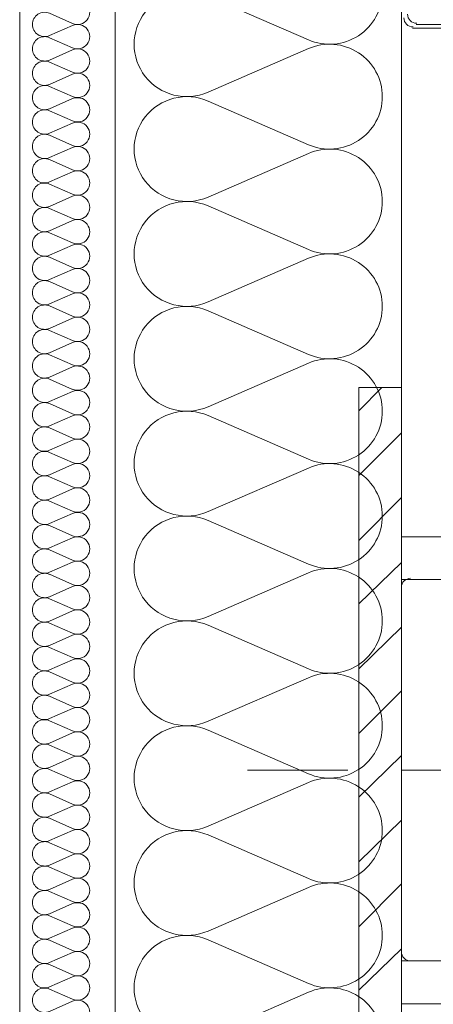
# Model space of a CAD drawing. Header units: millimetres. Extents: x 204754 to 495640, y -178579 to -98814.
# Tile 33 of 179: x 219134 to 219350, y -125476 to -124961. Entities that reach past the tile are written whole.
import ezdxf

# ---------------------------------------------------------------- set-up
doc = ezdxf.new("R2010")
doc.units = ezdxf.units.MM
doc.header["$MEASUREMENT"] = 0
doc.layers.get('0').update_dxf_attribs({"color": 252, "lineweight": 5})
for name, color, linetype, lineweight in [('Nowe_320-W Umeblowanie_Nr_pióra__103', 252, 'Continuous', 5), ('Nowe_320-W Umeblowanie_Nr_pióra__181', 252, 'Continuous', 5), ('Nowe_820-G Rysunki Obrazki_Nr_pióra__1', 252, 'Continuous', 5), ('Nowe_820-G Rysunki Obrazki_Nr_pióra__161', 252, 'Continuous', 5), ('Nowe_820-G Rysunki Obrazki_Nr_pióra__27', 252, 'Continuous', 5)]:
    doc.layers.add(name, color=color, linetype=linetype, lineweight=lineweight)

# ---------------------------------------------------------------- blocks, each defined once
blk = doc.blocks.new('podkład 20251118')
at = {"layer": 'Nowe_320-W Umeblowanie_Nr_pióra__103', "color": 252, "linetype": 'Continuous', "lineweight": 5}
for p, q in [((219232.27, -124948.22), (219284.79, -124971.04)), ((219284.79, -124975.64), (219232.27, -124998.46)), ((219232.27, -125003.07), (219284.79, -125025.89)), ((219284.79, -125030.49), (219232.27, -125053.31)), ((219232.27, -125057.92), (219284.79, -125080.74)), ((219284.79, -125085.35), (219232.27, -125108.16)), ((219232.27, -125112.77), (219284.79, -125135.59)), ((219284.79, -125140.2), (219232.27, -125163.02)), ((219232.27, -125167.63), (219284.79, -125190.44)), ((219284.79, -125195.05), (219232.27, -125217.87)), ((219232.27, -125222.48), (219284.79, -125245.3)), ((219284.79, -125249.9), (219232.27, -125272.72)), ((219232.27, -125277.33), (219284.79, -125300.15)), ((219284.79, -125304.76), (219232.27, -125327.57)), ((219232.27, -125332.18), (219284.79, -125355)), ((219284.79, -125359.61), (219232.27, -125382.43)), ((219232.27, -125387.03), (219284.79, -125409.85)), ((219284.79, -125414.46), (219232.27, -125437.28)), ((219232.27, -125441.89), (219284.79, -125464.7)), ((219284.79, -125469.31), (219232.27, -125492.13))]:
    blk.add_line(p, q, dxfattribs=at)
at = {"layer": 'Nowe_320-W Umeblowanie_Nr_pióra__103', "color": 252, "linetype": 'Continuous', "lineweight": 5, "extrusion": (0, 0, -1)}
for centre, major_axis, start_param, end_param in [((219221.17, -124973.34), (-27.65, 0), 4.299595, 8.266775), ((219295.88, -124945.91), (27.65, 0), 0, 1.98359), ((219295.88, -125000.76), (27.65, 0), 4.299596, 6.283185), ((219221.17, -125028.19), (-27.65, 0), 4.299595, 8.266775), ((219295.88, -125000.77), (27.65, 0), 0, 1.98359), ((219295.88, -125055.62), (27.65, 0), 4.299596, 6.283185), ((219221.17, -125083.04), (27.65, 0), 1.158002, 5.125182), ((219295.88, -125055.62), (27.65, 0), 0, 1.98359), ((219295.88, -125110.47), (-27.65, 0), 1.158003, 3.141593), ((219221.17, -125137.9), (-27.65, 0), 4.299595, 8.266775), ((219295.88, -125110.47), (27.65, 0), 0, 1.98359), ((219295.88, -125165.32), (-27.65, 0), 1.158003, 3.141593), ((219221.17, -125192.75), (-27.65, 0), 4.299595, 8.266775), ((219295.88, -125165.32), (27.65, 0), 0, 1.98359), ((219295.88, -125220.17), (27.65, 0), 4.299596, 6.283185), ((219221.17, -125247.6), (-27.65, 0), 4.299595, 8.266775), ((219295.88, -125220.17), (27.65, 0), 0, 1.98359), ((219295.88, -125275.02), (27.65, 0), 4.299596, 6.283185), ((219221.17, -125302.45), (27.65, 0), 1.158002, 5.125182), ((219295.88, -125275.03), (27.65, 0), 0, 1.98359), ((219295.88, -125329.88), (-27.65, 0), 1.158003, 3.141593), ((219221.17, -125357.3), (-27.65, 0), 4.299595, 8.266775), ((219295.88, -125329.88), (27.65, 0), 0, 1.98359), ((219295.88, -125384.73), (-27.65, 0), 1.158003, 3.141593), ((219221.17, -125412.16), (-27.65, 0), 4.299595, 8.266775), ((219295.88, -125384.73), (27.65, 0), 0, 1.98359), ((219295.88, -125439.58), (27.65, 0), 4.299596, 6.283185), ((219221.17, -125467.01), (-27.65, 0), 4.299595, 8.266775), ((219295.88, -125439.58), (27.65, 0), 0, 1.98359), ((219295.88, -125494.43), (27.65, 0), 4.299596, 6.283185)]:
    blk.add_ellipse(centre, major_axis=major_axis, ratio=0.991967, start_param=start_param, end_param=end_param, dxfattribs=at)
at = {"layer": 'Nowe_320-W Umeblowanie_Nr_pióra__181', "color": 252, "linetype": 'Continuous', "lineweight": 5}
for p, q in [((219161.32, -124962.45), (219149.2, -124957.14)), ((219149.2, -124968.83), (219161.32, -124963.53)), ((219161.32, -124975.22), (219149.2, -124969.91)), ((219149.2, -124981.6), (219161.32, -124976.29)), ((219161.32, -124987.98), (219149.2, -124982.67)), ((219149.2, -124994.36), (219161.32, -124989.05)), ((219161.32, -125000.74), (219149.2, -124995.43)), ((219149.2, -125007.12), (219161.32, -125001.81)), ((219161.32, -125013.5), (219149.2, -125008.19)), ((219149.2, -125019.88), (219161.32, -125014.57)), ((219161.32, -125026.26), (219149.2, -125020.96)), ((219149.2, -125032.65), (219161.32, -125027.34)), ((219161.32, -125039.03), (219149.2, -125033.72)), ((219149.2, -125045.41), (219161.32, -125040.1)), ((219161.32, -125051.79), (219149.2, -125046.48)), ((219149.2, -125058.17), (219161.32, -125052.86)), ((219161.32, -125064.55), (219149.2, -125059.24)), ((219149.2, -125070.93), (219161.32, -125065.62)), ((219161.32, -125077.31), (219149.2, -125072)), ((219149.2, -125083.69), (219161.32, -125078.38)), ((219161.32, -125090.07), (219149.2, -125084.77)), ((219149.2, -125096.46), (219161.32, -125091.15)), ((219161.32, -125102.84), (219149.2, -125097.53)), ((219149.2, -125109.22), (219161.32, -125103.91)), ((219161.32, -125115.6), (219149.2, -125110.29)), ((219149.2, -125121.98), (219161.32, -125116.67)), ((219161.32, -125128.36), (219149.2, -125123.05)), ((219149.2, -125134.74), (219161.32, -125129.43)), ((219161.32, -125141.12), (219149.2, -125135.81)), ((219149.2, -125147.5), (219161.32, -125142.2)), ((219161.32, -125153.89), (219149.2, -125148.58)), ((219149.2, -125160.27), (219161.32, -125154.96)), ((219161.32, -125166.65), (219149.2, -125161.34)), ((219149.2, -125173.03), (219161.32, -125167.72)), ((219161.32, -125179.41), (219149.2, -125174.1)), ((219149.2, -125185.79), (219161.32, -125180.48)), ((219161.32, -125192.17), (219149.2, -125186.86)), ((219149.2, -125198.55), (219161.32, -125193.24)), ((219161.32, -125204.93), (219149.2, -125199.62)), ((219149.2, -125211.31), (219161.32, -125206.01)), ((219161.32, -125217.7), (219149.2, -125212.39)), ((219149.2, -125224.08), (219161.32, -125218.77)), ((219161.32, -125230.46), (219149.2, -125225.15)), ((219149.2, -125236.84), (219161.32, -125231.53)), ((219161.32, -125243.22), (219149.2, -125237.91)), ((219149.2, -125249.6), (219161.32, -125244.29)), ((219161.32, -125255.98), (219149.2, -125250.67)), ((219149.2, -125262.36), (219161.32, -125257.05)), ((219161.32, -125268.74), (219149.2, -125263.43)), ((219149.2, -125275.13), (219161.32, -125269.82)), ((219161.32, -125281.51), (219149.2, -125276.2)), ((219149.2, -125287.89), (219161.32, -125282.58)), ((219161.32, -125294.27), (219149.2, -125288.96)), ((219149.2, -125300.65), (219161.32, -125295.34)), ((219161.32, -125307.03), (219149.2, -125301.72)), ((219149.2, -125313.41), (219161.32, -125308.1)), ((219161.32, -125319.79), (219149.2, -125314.48)), ((219149.2, -125326.17), (219161.32, -125320.86)), ((219161.32, -125332.55), (219149.2, -125327.25)), ((219149.2, -125338.94), (219161.32, -125333.63)), ((219161.32, -125345.32), (219149.2, -125340.01)), ((219149.2, -125351.7), (219161.32, -125346.39)), ((219161.32, -125358.08), (219149.2, -125352.77)), ((219149.2, -125364.46), (219161.32, -125359.15)), ((219161.32, -125370.84), (219149.2, -125365.53)), ((219149.2, -125377.22), (219161.32, -125371.91)), ((219161.32, -125383.6), (219149.2, -125378.29)), ((219149.2, -125389.98), (219161.32, -125384.67)), ((219161.32, -125396.36), (219149.2, -125391.06)), ((219149.2, -125402.75), (219161.32, -125397.44)), ((219161.32, -125409.13), (219149.2, -125403.82)), ((219149.2, -125415.51), (219161.32, -125410.2)), ((219161.32, -125421.89), (219149.2, -125416.58)), ((219149.2, -125428.27), (219161.32, -125422.96)), ((219161.32, -125434.65), (219149.2, -125429.34)), ((219149.2, -125441.03), (219161.32, -125435.72)), ((219161.32, -125447.41), (219149.2, -125442.1)), ((219149.2, -125453.79), (219161.32, -125448.49)), ((219161.32, -125460.18), (219149.2, -125454.87)), ((219149.2, -125466.56), (219161.32, -125461.25)), ((219161.32, -125472.94), (219149.2, -125467.63)), ((219149.2, -125479.32), (219161.32, -125474.01))]:
    blk.add_line(p, q, dxfattribs=at)
at = {"layer": 'Nowe_320-W Umeblowanie_Nr_pióra__181', "color": 252, "linetype": 'Continuous', "lineweight": 5, "extrusion": (0, 0, -1)}
for centre, major_axis, start_param, end_param in [((219163.88, -124956.61), (6.38, 0), 4.299595, 8.266775), ((219146.64, -124962.99), (6.38, 0), 3.141593, 5.125182), ((219163.88, -124969.37), (-6.38, 0), 1.158002, 5.125182), ((219146.64, -124962.99), (6.38, 0), 1.158004, 3.141593), ((219146.64, -124975.75), (6.38, 0), 3.141593, 5.125182), ((219146.64, -124975.75), (6.38, 0), 1.158004, 3.141593), ((219163.88, -124982.13), (6.38, 0), 4.299595, 8.266775), ((219146.64, -124988.51), (6.38, 0), 3.141593, 5.125182), ((219163.88, -124994.9), (6.38, 0), 4.299595, 8.266775), ((219146.64, -124988.51), (6.38, 0), 1.158004, 3.141593), ((219146.64, -125001.28), (6.38, 0), 3.141593, 5.125182), ((219146.64, -125001.28), (6.38, 0), 1.158004, 3.141593), ((219163.88, -125007.66), (-6.38, 0), 1.158002, 5.125182), ((219146.64, -125014.04), (6.38, 0), 3.141593, 5.125182), ((219146.64, -125014.04), (6.38, 0), 1.158004, 3.141593), ((219163.88, -125020.42), (6.38, 0), 4.299595, 8.266775), ((219146.64, -125026.8), (6.38, 0), 3.141593, 5.125182), ((219146.64, -125026.8), (6.38, 0), 1.158004, 3.141593), ((219163.88, -125033.18), (6.38, 0), 4.299595, 8.266775), ((219146.64, -125039.56), (6.38, 0), 3.141593, 5.125182), ((219146.64, -125039.56), (6.38, 0), 1.158004, 3.141593), ((219163.88, -125045.94), (-6.38, 0), 1.158002, 5.125182), ((219146.64, -125052.32), (6.38, 0), 3.141593, 5.125182), ((219146.64, -125052.32), (6.38, 0), 1.158004, 3.141593), ((219163.88, -125058.71), (6.38, 0), 4.299595, 8.266775), ((219146.64, -125065.09), (6.38, 0), 3.141593, 5.125182), ((219146.64, -125065.09), (6.38, 0), 1.158004, 3.141593), ((219163.88, -125071.47), (6.38, 0), 4.299595, 8.266775), ((219146.64, -125077.85), (6.38, 0), 3.141593, 5.125182), ((219146.64, -125077.85), (6.38, 0), 1.158004, 3.141593), ((219163.88, -125084.23), (-6.38, 0), 1.158002, 5.125182), ((219146.64, -125090.61), (6.38, 0), 3.141593, 5.125182), ((219146.64, -125090.61), (6.38, 0), 1.158004, 3.141593), ((219163.88, -125096.99), (6.38, 0), 4.299595, 8.266775), ((219146.64, -125103.37), (6.38, 0), 3.141593, 5.125182), ((219146.64, -125103.37), (6.38, 0), 1.158004, 3.141593), ((219163.88, -125109.75), (6.38, 0), 4.299595, 8.266775), ((219146.64, -125116.13), (6.38, 0), 3.141593, 5.125182), ((219146.64, -125116.14), (6.38, 0), 1.158004, 3.141593), ((219163.88, -125122.52), (-6.38, 0), 1.158002, 5.125182), ((219146.64, -125128.9), (6.38, 0), 3.141593, 5.125182), ((219146.64, -125128.9), (6.38, 0), 1.158004, 3.141593), ((219163.88, -125135.28), (6.38, 0), 4.299595, 8.266775), ((219146.64, -125141.66), (6.38, 0), 3.141593, 5.125182), ((219146.64, -125141.66), (6.38, 0), 1.158004, 3.141593), ((219163.88, -125148.04), (6.38, 0), 4.299595, 8.266775), ((219146.64, -125154.42), (6.38, 0), 3.141593, 5.125182), ((219146.64, -125154.42), (6.38, 0), 1.158004, 3.141593), ((219163.88, -125160.8), (-6.38, 0), 1.158002, 5.125182), ((219146.64, -125167.18), (6.38, 0), 3.141593, 5.125182), ((219146.64, -125167.18), (6.38, 0), 1.158004, 3.141593), ((219163.88, -125173.56), (6.38, 0), 4.299595, 8.266775), ((219146.64, -125179.95), (6.38, 0), 3.141593, 5.125182), ((219146.64, -125179.95), (6.38, 0), 1.158004, 3.141593), ((219163.88, -125186.33), (-6.38, 0), 1.158002, 5.125182), ((219146.64, -125192.71), (6.38, 0), 3.141593, 5.125182), ((219146.64, -125192.71), (6.38, 0), 1.158004, 3.141593), ((219163.88, -125199.09), (-6.38, 0), 1.158002, 5.125182), ((219146.64, -125205.47), (6.38, 0), 3.141593, 5.125182), ((219163.88, -125211.85), (6.38, 0), 4.299595, 8.266775), ((219146.64, -125205.47), (6.38, 0), 1.158004, 3.141593), ((219146.64, -125218.23), (6.38, 0), 3.141593, 5.125182), ((219146.64, -125218.23), (-6.38, 0), 4.299596, 6.283185), ((219163.88, -125224.61), (-6.38, 0), 1.158002, 5.125182), ((219146.64, -125230.99), (6.38, 0), 3.141593, 5.125182), ((219163.88, -125237.37), (-6.38, 0), 1.158002, 5.125182), ((219146.64, -125230.99), (6.38, 0), 1.158004, 3.141593), ((219146.64, -125243.76), (6.38, 0), 3.141593, 5.125182), ((219146.64, -125243.76), (6.38, 0), 1.158004, 3.141593), ((219163.88, -125250.14), (6.38, 0), 4.299595, 8.266775), ((219146.64, -125256.52), (6.38, 0), 3.141593, 5.125182), ((219163.88, -125262.9), (-6.38, 0), 1.158002, 5.125182), ((219146.64, -125256.52), (6.38, 0), 1.158004, 3.141593), ((219146.64, -125269.28), (6.38, 0), 3.141593, 5.125182), ((219146.64, -125269.28), (6.38, 0), 1.158004, 3.141593), ((219163.88, -125275.66), (-6.38, 0), 1.158002, 5.125182), ((219146.64, -125282.04), (6.38, 0), 3.141593, 5.125182), ((219146.64, -125282.04), (6.38, 0), 1.158004, 3.141593), ((219163.88, -125288.42), (6.38, 0), 4.299595, 8.266775), ((219146.64, -125294.8), (6.38, 0), 3.141593, 5.125182), ((219146.64, -125294.8), (6.38, 0), 1.158004, 3.141593), ((219163.88, -125301.19), (-6.38, 0), 1.158002, 5.125182), ((219146.64, -125307.57), (6.38, 0), 3.141593, 5.125182), ((219146.64, -125307.57), (6.38, 0), 1.158004, 3.141593), ((219163.88, -125313.95), (-6.38, 0), 1.158002, 5.125182), ((219146.64, -125320.33), (6.38, 0), 3.141593, 5.125182), ((219146.64, -125320.33), (6.38, 0), 1.158004, 3.141593), ((219163.88, -125326.71), (6.38, 0), 4.299595, 8.266775), ((219146.64, -125333.09), (6.38, 0), 3.141593, 5.125182), ((219146.64, -125333.09), (6.38, 0), 1.158004, 3.141593), ((219163.88, -125339.47), (-6.38, 0), 1.158002, 5.125182), ((219146.64, -125345.85), (6.38, 0), 3.141593, 5.125182), ((219146.64, -125345.85), (6.38, 0), 1.158004, 3.141593), ((219163.88, -125352.23), (6.38, 0), 4.299595, 8.266775), ((219146.64, -125358.61), (6.38, 0), 3.141593, 5.125182), ((219146.64, -125358.61), (6.38, 0), 1.158004, 3.141593), ((219163.88, -125365), (6.38, 0), 4.299595, 8.266775), ((219146.64, -125371.38), (6.38, 0), 3.141593, 5.125182), ((219146.64, -125371.38), (6.38, 0), 1.158004, 3.141593), ((219163.88, -125377.76), (-6.38, 0), 1.158002, 5.125182), ((219146.64, -125384.14), (6.38, 0), 3.141593, 5.125182), ((219146.64, -125384.14), (6.38, 0), 1.158004, 3.141593), ((219163.88, -125390.52), (6.38, 0), 4.299595, 8.266775), ((219146.64, -125396.9), (6.38, 0), 3.141593, 5.125182), ((219146.64, -125396.9), (6.38, 0), 1.158004, 3.141593), ((219163.88, -125403.28), (6.38, 0), 4.299595, 8.266775), ((219146.64, -125409.66), (6.38, 0), 3.141593, 5.125182), ((219146.64, -125409.66), (6.38, 0), 1.158004, 3.141593), ((219163.88, -125416.04), (-6.38, 0), 1.158002, 5.125182), ((219146.64, -125422.42), (6.38, 0), 3.141593, 5.125182), ((219146.64, -125422.43), (6.38, 0), 1.158004, 3.141593), ((219163.88, -125428.81), (6.38, 0), 4.299595, 8.266775), ((219146.64, -125435.19), (6.38, 0), 3.141593, 5.125182), ((219146.64, -125435.19), (6.38, 0), 1.158004, 3.141593), ((219163.88, -125441.57), (6.38, 0), 4.299595, 8.266775), ((219146.64, -125447.95), (6.38, 0), 3.141593, 5.125182), ((219146.64, -125447.95), (6.38, 0), 1.158004, 3.141593), ((219163.88, -125454.33), (-6.38, 0), 1.158002, 5.125182), ((219146.64, -125460.71), (6.38, 0), 3.141593, 5.125182), ((219146.64, -125460.71), (6.38, 0), 1.158004, 3.141593), ((219163.88, -125467.09), (6.38, 0), 4.299595, 8.266775), ((219146.64, -125473.47), (6.38, 0), 3.141593, 5.125182), ((219146.64, -125473.47), (6.38, 0), 1.158004, 3.141593), ((219163.88, -125479.85), (6.38, 0), 4.299595, 8.266775)]:
    blk.add_ellipse(centre, major_axis=major_axis, ratio=0.99989, start_param=start_param, end_param=end_param, dxfattribs=at)
at = {"layer": 'Nowe_820-G Rysunki Obrazki_Nr_pióra__1', "color": 252, "linetype": 'Continuous', "lineweight": 5}
for p, q in [((219333.53, -122434), (219333.53, -126218.44)), ((219183.58, -124287.69), (219183.58, -126218.44))]:
    blk.add_line(p, q, dxfattribs=at)
at = {"layer": 'Nowe_820-G Rysunki Obrazki_Nr_pióra__161', "color": 252, "linetype": 'Continuous', "lineweight": 5}
for p, q in [((219356.55, -124964.96), (219339.28, -124964.96)), ((219341.2, -124963.04), (219393, -124963.04)), ((219311.14, -125165.13), (219323.3, -125152.98)), ((219311.14, -125553.33), (219311.14, -125152.98)), ((219311.14, -125152.98), (219333.53, -125152.98)), ((219333.53, -125152.98), (219333.53, -125553.33)), ((219311.14, -125199.03), (219333.53, -125176.64)), ((219311.14, -125232.92), (219333.53, -125210.54)), ((219333.53, -125231), (219333.53, -125475.3)), ((219333.53, -125231), (219394.28, -125231)), ((219311.14, -125266.18), (219333.53, -125244.43)), ((219396.2, -125253.39), (219333.53, -125253.39)), ((219338, -125253.39), (219400.68, -125253.39)), ((219311.14, -125300.07), (219333.53, -125278.33)), ((219311.14, -125333.97), (219333.53, -125311.58)), ((219311.14, -125367.22), (219333.53, -125345.48)), ((219252.95, -125353.15), (219305.39, -125353.15)), ((219396.2, -125353.15), (219333.53, -125353.15)), ((219341.2, -125353.15), (219413.47, -125353.15)), ((219311.14, -125401.12), (219333.53, -125379.37)), ((219311.14, -125435.01), (219333.53, -125412.63)), ((219311.14, -125468.27), (219333.53, -125446.53)), ((219396.2, -125452.92), (219333.53, -125452.92)), ((219338, -125452.92), (219400.68, -125452.92)), ((219333.53, -125475.3), (219394.28, -125475.3))]:
    blk.add_line(p, q, dxfattribs=at)
for centre, start, end in [((219341.52, -124957.6), 180, 270), ((219339.6, -124959.52), 180, 270), ((219338.32, -125257.54), 90, 180), ((219338.32, -125448.12), 180, 270)]:
    blk.add_arc(centre, 4.8, start, end, dxfattribs=at)
at = {"layer": 'Nowe_820-G Rysunki Obrazki_Nr_pióra__27', "color": 252, "linetype": 'Continuous', "lineweight": 5}
blk.add_line((219133.58, -122234), (219133.58, -126100.42), dxfattribs=at)

msp = doc.modelspace()

# ---------------------------------------------------------------- block references
msp.add_blockref('podkład 20251118', (0, 0))

doc.saveas('drawing.dxf')
